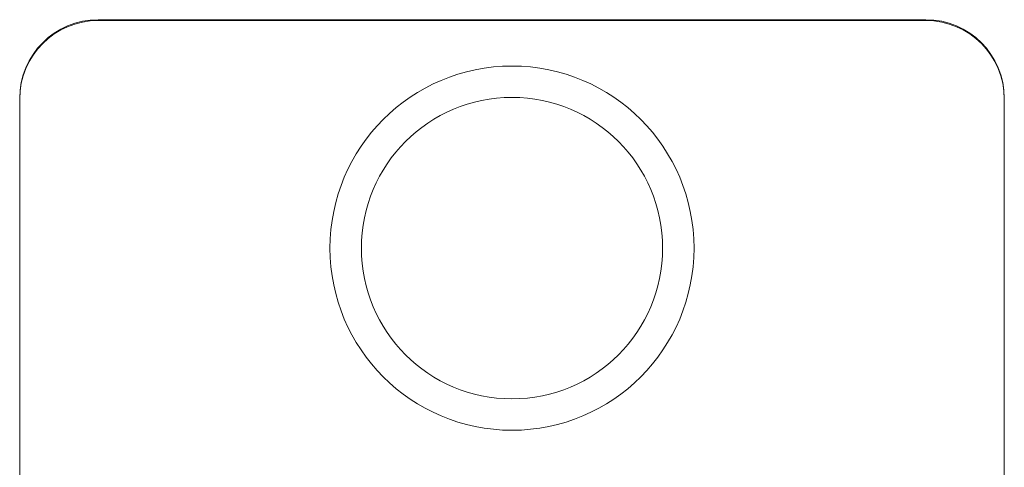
# Model space of a CAD drawing. Header units: inches. Extents: x 0 to 814, y 0 to 621.
# Tile 30 of 37: x 376.32 to 395.14, y 387.89 to 396.44. Entities that reach past the tile are written whole.
import ezdxf

# ---------------------------------------------------------------- set-up
doc = ezdxf.new("R2010")
doc.units = ezdxf.units.IN
doc.header["$LTSCALE"] = 10
doc.header["$MEASUREMENT"] = 0

msp = doc.modelspace()

# ---------------------------------------------------------------- linework, layer by layer
at = {"lineweight": 15}
for p, q in [((377.819, 396.44), (393.644, 396.44)), ((393.644, 396.425), (377.819, 396.425)), ((376.319, 394.925), (376.319, 394.94)), ((376.319, 394.925), (376.319, 351.725)), ((395.144, 394.94), (395.144, 394.925)), ((395.144, 351.725), (395.144, 394.925))]:
    msp.add_line(p, q, dxfattribs=at)
for centre, radius, start, end in [((377.819, 394.94), 1.5, 90, 180), ((377.819, 394.925), 1.5, 90, 180), ((393.644, 394.94), 1.5, 0, 90), ((393.644, 394.925), 1.5, 0, 90), ((385.731, 392.075), 3.48, 90, 270), ((385.731, 392.075), 3.48, 270, 90), ((385.731, 392.075), 2.88, 90, 270), ((385.731, 392.075), 2.88, 270, 90)]:
    msp.add_arc(centre, radius, start, end, dxfattribs=at)

doc.saveas('drawing.dxf')
